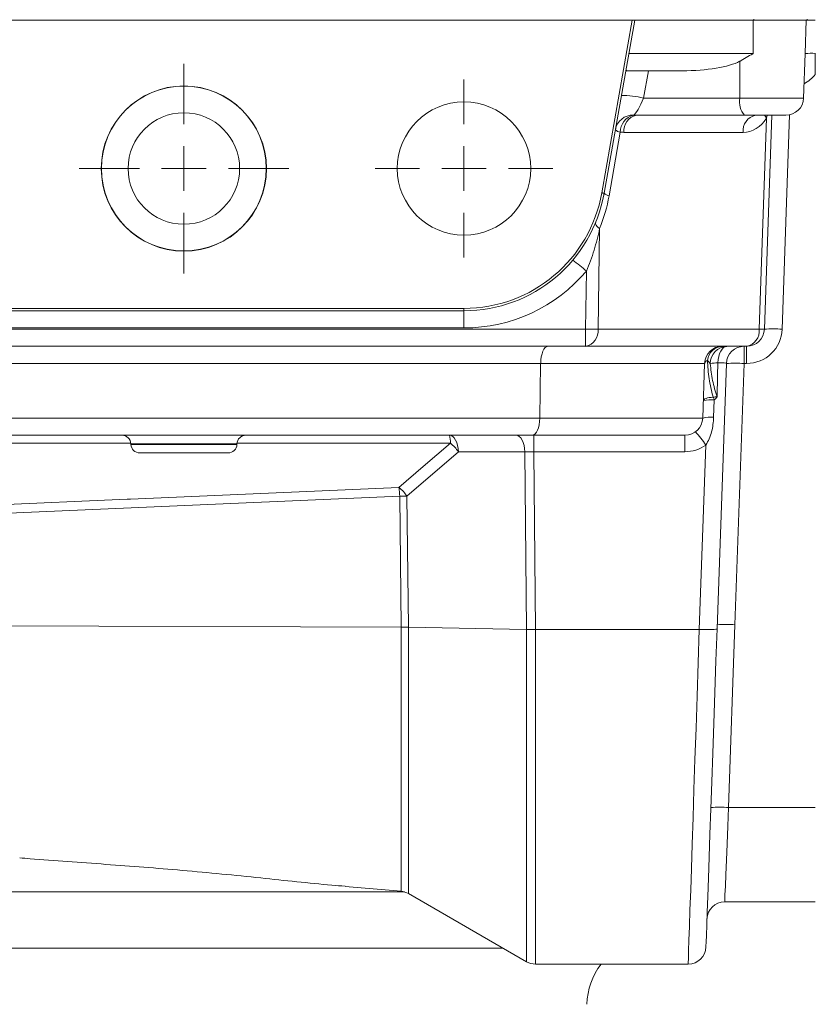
# Model space of a CAD drawing. Header units: millimetres. Extents: x 117 to 735, y -48 to 655.
# Tile 16 of 26: x 215 to 304, y 440 to 550. Entities that reach past the tile are written whole.
import ezdxf

# ---------------------------------------------------------------- set-up
doc = ezdxf.new("R2010")
doc.units = ezdxf.units.MM

# ---------------------------------------------------------------- blocks, each defined once
blk = doc.blocks.new('SW_CENTERMARKSYMBOL_0')
at = {"color": 0, "linetype": 'Continuous', "lineweight": 0}
for p, q in [((0, 5), (0, 10)), ((0, 0), (0, 2.5)), ((-5, 0), (-10, 0)), ((0, 0), (-2.5, 0)), ((0, 0), (0, -2.5)), ((0, 0), (2.5, 0)), ((5, 0), (10, 0)), ((0, -5), (0, -10))]:
    blk.add_line(p, q, dxfattribs=at)
blk = doc.blocks.new('SW_CENTERMARKSYMBOL_2')
at = {"color": 0, "linetype": 'Continuous', "lineweight": 0}
for p, q in [((0, 5), (0, 11.79)), ((0, 0), (0, 2.5)), ((-5, 0), (-11.79, 0)), ((0, 0), (-2.5, 0)), ((0, 0), (0, -2.5)), ((0, 0), (2.5, 0)), ((5, 0), (11.79, 0)), ((0, -5), (0, -11.79))]:
    blk.add_line(p, q, dxfattribs=at)

msp = doc.modelspace()

# ---------------------------------------------------------------- linework, layer by layer
at = {"color": 7, "linetype": 'Continuous', "lineweight": 15}
for p, q in [((283.55, 550.39), (182.71, 550.39)), ((280.13, 530.95), (283.55, 550.39)), ((283.83, 550.39), (280.39, 530.91)), ((283.55, 550.39), (283.83, 550.39)), ((283.83, 550.39), (297.13, 550.39)), ((297.13, 546.62), (297.13, 550.39)), ((297.13, 550.39), (301.04, 550.39)), ((297.22, 550.49), (297.22, 550.39)), ((303.22, 550.39), (301.04, 550.39)), ((302.99, 546.62), (303.12, 550.39)), ((303.22, 550.49), (303.22, 550.39)), ((304.13, 550.39), (303.22, 550.39)), ((283.16, 546.62), (297.13, 546.62)), ((302.82, 541.62), (302.99, 546.62)), ((295.66, 541.62), (295.63, 545.75)), ((289.16, 544.69), (283.03, 544.69)), ((285.36, 544.69), (284.82, 541.62)), ((284.82, 541.62), (295.66, 541.62)), ((296.18, 539.69), (284.02, 539.69)), ((300.82, 539.69), (296.18, 539.69)), ((299.25, 539.69), (298.41, 515.62)), ((297.82, 515.62), (298.65, 539.36)), ((282.21, 537.79), (280.95, 530.63)), ((296.02, 537.76), (282.61, 537.76)), ((279.88, 526.93), (279.71, 515.62)), ((278.3, 515.62), (278.39, 522.15)), ((201.63, 517.95), (264.63, 517.95)), ((264.63, 517.69), (201.63, 517.69)), ((264.63, 517.69), (264.63, 517.95)), ((264.63, 517.69), (264.63, 515.76)), ((192.97, 515.62), (278.3, 515.62)), ((264.63, 515.76), (201.63, 515.76)), ((278.3, 513.69), (278.3, 515.62)), ((279.71, 515.62), (297.82, 515.62)), ((278.3, 513.69), (192.97, 513.69)), ((296.41, 513.69), (278.3, 513.69)), ((296.13, 511.76), (296.13, 513.69)), ((296.41, 511.76), (296.41, 513.69)), ((273.25, 511.76), (193.02, 511.76)), ((273.25, 511.76), (273.16, 505.62)), ((291.69, 511.76), (273.25, 511.76)), ((291.69, 511.76), (291.48, 505.62)), ((294.13, 511.76), (293.09, 481.89)), ((296.13, 511.76), (295.1, 482.37)), ((296.41, 511.76), (296.13, 511.76)), ((292.77, 507.66), (292.7, 505.7)), ((193.11, 505.62), (273.16, 505.62)), ((273.16, 505.62), (291.48, 505.62)), ((272.33, 503.69), (193.93, 503.69)), ((289.48, 503.69), (272.33, 503.69)), ((272.48, 501.83), (272.48, 503.69)), ((289.48, 501.83), (289.48, 503.69)), ((227.17, 502.72), (227.17, 502.65)), ((239.1, 502.65), (239.1, 502.72)), ((264, 501.82), (258.22, 496.82)), ((271.48, 501.82), (264, 501.82)), ((271.67, 481.83), (271.48, 501.82)), ((289.48, 501.83), (272.48, 501.83)), ((272.48, 501.83), (272.67, 481.82)), ((291.09, 481.82), (291.82, 502.58)), ((238.1, 501.69), (228.17, 501.69)), ((257.55, 482.11), (257.4, 496.83)), ((258.22, 496.82), (258.38, 482.1)), ((175.99, 482.36), (257.55, 482.11)), ((257.55, 482.11), (257.55, 482.11)), ((258.38, 482.1), (271.67, 481.83)), ((258.38, 482.1), (258.38, 482.1)), ((293.09, 481.89), (293.09, 481.89)), ((295.1, 482.37), (294.39, 461.8)), ((271.67, 481.83), (271.67, 481.83)), ((272.67, 481.82), (291.09, 481.82)), ((272.67, 481.82), (272.67, 481.82)), ((294.39, 461.8), (304.13, 461.8)), ((251.27, 452.94), (257.55, 452.39)), ((258.38, 452.13), (271.67, 444.45)), ((304.13, 451.19), (293.95, 451.19)), ((272.67, 444.19), (289.84, 444.19))]:
    msp.add_line(p, q, dxfattribs=at)
at = {"color": 8, "linetype": 'Continuous', "lineweight": 15}
for p, q in [((295.66, 541.62), (302.82, 541.62)), ((298.73, 539.69), (298.65, 539.36)), ((301.25, 539.73), (300.41, 515.62)), ((233.13, 502.72), (227.17, 502.72)), ((227.17, 502.65), (233.13, 502.65)), ((239.1, 502.72), (233.13, 502.72)), ((233.13, 502.65), (239.1, 502.65)), ((257.55, 452.39), (257.55, 482.11)), ((258.38, 482.1), (258.38, 452.13)), ((271.67, 444.45), (271.67, 481.83)), ((272.67, 481.82), (272.67, 444.19)), ((180.87, 452.31), (257.95, 452.31)), ((184.34, 445.99), (233.13, 445.99)), ((233.13, 445.99), (269.01, 445.99))]:
    msp.add_line(p, q, dxfattribs=at)
at = {"color": 8, "linetype": 'Continuous', "lineweight": 15, "flags": 128}
for points in [[(298.43, 539.69), (298.52, 539.54), (298.65, 539.36)], [(227.14, 502.8), (212.51, 502.8), (194.3, 502.8), (181.89, 502.8)], [(263.1, 502.8), (259.11, 502.8), (243.14, 502.8), (239.12, 502.8)], [(289.84, 444.19), (289.85, 444.32), (289.86, 444.82), (289.89, 445.68), (289.93, 446.89), (289.98, 448.44), (290.04, 450.31), (290.12, 452.5), (290.2, 454.96), (290.29, 457.7), (290.39, 460.67), (290.49, 463.85), (290.6, 467.21), (290.72, 470.72), (290.84, 474.35), (290.96, 478.07), (291.09, 481.82)]]:
    msp.add_lwpolyline(points, dxfattribs=at)
at = {"color": 7, "linetype": 'Continuous', "lineweight": 15, "flags": 128}
for points in [[(280.39, 530.91), (280.39, 530.91), (280.37, 530.91), (280.35, 530.91), (280.32, 530.92), (280.29, 530.93), (280.24, 530.93), (280.19, 530.94), (280.13, 530.95)], [(279.44, 527.62), (279.42, 527.55), (279.43, 527.48), (279.46, 527.4), (279.5, 527.31), (279.57, 527.22), (279.65, 527.13), (279.76, 527.03), (279.88, 526.93)], [(294.2, 513.69), (294.01, 513.65), (293.83, 513.55), (293.65, 513.38), (293.5, 513.15), (293.37, 512.88), (293.27, 512.56), (293.2, 512.21), (293.17, 511.84)], [(292.66, 507.98), (292.43, 507.95), (292.21, 507.92), (292.02, 507.88), (291.85, 507.83), (291.72, 507.77), (291.63, 507.71), (291.57, 507.65), (291.55, 507.58)], [(264, 501.82), (263.97, 502.19), (263.9, 502.54), (263.81, 502.86), (263.68, 503.15), (263.53, 503.38), (263.36, 503.55), (263.18, 503.65), (263, 503.69)], [(271.48, 501.82), (271.45, 502.19), (271.39, 502.54), (271.29, 502.86), (271.17, 503.15), (271.02, 503.38), (270.85, 503.55), (270.67, 503.65), (270.48, 503.69)], [(257.32, 497.81), (260.04, 500.16), (263.1, 502.8)], [(176.32, 494.28), (180.3, 494.45), (196.22, 495.15), (226.77, 496.48), (227.14, 496.49), (257.32, 497.81)], [(257.4, 496.83), (227.21, 495.52), (176.39, 493.3)], [(293.09, 481.89), (292.96, 478.3), (292.84, 474.74), (292.72, 471.27), (292.6, 467.91), (292.49, 464.69), (292.38, 461.65), (292.28, 458.82), (292.19, 456.21), (292.11, 453.86), (292.04, 451.8), (291.98, 450.02), (291.93, 448.57), (291.89, 447.44), (291.86, 446.65), (291.84, 446.21), (291.84, 446.12)], [(294.39, 461.8), (294.3, 459.71), (294.22, 457.71), (294.14, 455.88), (294.08, 454.27), (294.02, 452.96), (293.98, 451.99), (293.96, 451.39), (293.95, 451.19)]]:
    msp.add_lwpolyline(points, dxfattribs=at)
at = {"color": 7, "linetype": 'Continuous', "lineweight": 15}
for centre, radius in [((233.13, 533.69), 9.29), ((233.13, 533.69), 9.27), ((264.63, 533.69), 7.5), ((233.13, 533.69), 6.27)]:
    msp.add_circle(centre, radius, dxfattribs=at)
for centre, radius, start, end in [((303.7, 540.06), 6.6, 86.1934, 96.1266), ((282.66, 533.61), 8.29, 74.9526, 92.3127), ((297.9, 541.18), 2.28, 168.9827, 221.0245), ((300.82, 541.69), 2, 270, 358), ((283.61, 537.71), 1.99, 87.8725, 169.8315), ((284.18, 537.79), 1.97, 104.5469, 180.1815), ((284.36, 537.96), 1.76, 101.0278, 186.5466), ((297.77, 537.96), 1.76, 101.0278, 186.5465), ((282.3, 538.66), 0.883, 222.8678, 264.1056), ((264.63, 533.69), 15.73, 270, 350), ((264.63, 533.69), 16, 270, 350), ((263.22, 533.76), 18, 337.7115, 350), ((281.04, 531.51), 0.883, 222.8661, 264.1073), ((266.28, 508.54), 18.22, 48.3412, 54.4936), ((264.63, 533.76), 18, 270, 319.8542), ((279.01, 558.59), 42.98, 269.0578, 270.9422), ((277.96, 515.41), 1.76, 281.0277, 6.5466), ((296.07, 515.41), 1.76, 281.0275, 6.5467), ((296.41, 515.69), 2, 270, 358), ((296.41, 515.76), 4, 270, 358), ((298.12, 521.6), 5.99, 267.1998, 272.8002), ((299.41, 501.28), 14.37, 86.0131, 93.9869), ((293.69, 511.69), 2, 90, 178), ((293.8, 511.88), 1.81, 93.3076, 172.6088), ((294.26, 511.74), 1.94, 91.6366, 179.9498), ((296.13, 511.69), 2, 90, 177.9988), ((292.16, 511.66), 0.478, 109.7045, 168.56), ((293.33, 506.57), 5.27, 91.6731, 101.039), ((295.13, 497.42), 14.37, 86.012, 93.9854), ((292.41, 503.96), 3.72, 84.5178, 103.5047), ((297.71, 509.48), 5.26, 196.5464, 200.1714), ((289.48, 505.69), 2, 270, 358), ((292.35, 502), 3.72, 84.5162, 103.505), ((282.31, 496.3), 11.4, 33.4545, 42.9603), ((226.17, 502.69), 1, 2, 90), ((240.1, 502.69), 1, 90, 178), ((260.43, 502.94), 2.67, 356.9724, 16.1568), ((228.17, 502.69), 1, 182, 270), ((238.1, 502.69), 1, 270, 358), ((260.31, 499.36), 4.43, 33.677, 50.9928), ((289.48, 505.83), 4, 270, 305.7346), ((254.54, 494.36), 4.43, 33.68, 50.9934), ((238.97, 495.95), 18.45, 2.7247, 5.7649), ((257.53, 472), 24.83, 88.4167, 90.3211), ((294.1, 468.04), 14.37, 86.0099, 93.9876), ((293.39, 447.47), 14.37, 86.0124, 93.9876), ((257.38, 450.39), 2, 60, 85), ((293.95, 449.19), 2, 90, 178), ((289.84, 446.19), 2, 270.3486, 358), ((272.67, 446.19), 2, 240, 270), ((286.44, 439.39), 8, 143.163, 178)]:
    msp.add_arc(centre, radius, start, end, dxfattribs=at)
at = {"color": 8, "linetype": 'Continuous', "lineweight": 15}
msp.add_arc((300.99, 546.76), 4, 298.0403, 321.7415, dxfattribs=at)
at = {"color": 7, "linetype": 'Continuous', "lineweight": 15}
for centre, major_axis, ratio, start_param, end_param in [((288.89, 546.69), (7.47, -0.08), 0.267572, 4.751314, 5.837951), ((284.32, 541.69), (0.75, 1.99), 0.228601, 3.349885, 4.762961), ((284.18, 541.69), (2.75, 0.24), 0.72281, 4.470548, 4.593362), ((296.06, 541.76), (0.13, 4), 0.81623, 3.167126, 4.095412), ((282.76, 541.76), (0.46, 3.98), 0.81283, 3.112633, 3.235448), ((274.08, 511.69), (0, 2), 0.414214, 0, 1.53589), ((294.2, 571.06), (2, 114.48), 0.000021, 4.128987, 4.168659), ((292.13, 511.69), (2, 0.07), 0.069374, 6.278313, 7.304162), ((272.33, 505.69), (0, 2), 0.414214, 3.141593, 4.677482), ((272.48, 501.69), (2, -0.02), 0.069729, 1.572764, 2.096036), ((291.09, 481.89), (2, 0), 0.0349, 4.713607, 6.281968)]:
    msp.add_ellipse(centre, major_axis=major_axis, ratio=ratio, start_param=start_param, end_param=end_param, dxfattribs=at)
for points, knots in [([(297.13, 546.62), (297.13, 546.61), (296.63, 546.32), (296.12, 546.04), (295.63, 545.75)], [0, 0, 0, 0, 0.008742, 1, 1, 1, 1]), ([(304.13, 546.64), (304.13, 546.24), (304.13, 545.85), (304.13, 545.07), (304.13, 544.68), (304.13, 544.28)], [0, 0, 0, 0, 0.5, 0.5, 1, 1, 1, 1]), ([(282.86, 544.9), (282.85, 544.84), (282.84, 544.71), (282.97, 544.69), (283.03, 544.69)], [0, 0, 0, 0, 0.473895, 1, 1, 1, 1]), ([(279.88, 526.93), (279.7, 526.12), (279.5, 525.31), (279.01, 523.71), (278.72, 522.92), (278.39, 522.15)], [0, 0, 0, 0, 0.5, 0.5, 1, 1, 1, 1]), ([(292, 512.11), (292.04, 511.43), (292.1, 510.74), (292.31, 509.36), (292.45, 508.66), (292.66, 507.98)], [0, 0, 0, 0, 0.5, 0.5, 1, 1, 1, 1]), ([(292.32, 511.75), (292.38, 511.11), (292.47, 510.48), (292.65, 509.54), (292.72, 509.23), (292.89, 508.61), (292.99, 508.3), (293.1, 508)], [0, 0, 0, 0, 0.5, 0.5, 0.75, 0.75, 1, 1, 1, 1]), ([(292.7, 505.7), (292.68, 505.15), (292.61, 504.61), (292.4, 503.81), (292.31, 503.55), (292.1, 503.05), (291.97, 502.8), (291.82, 502.58)], [0, 0, 0, 0, 0.5, 0.5, 0.75, 0.75, 1, 1, 1, 1]), ([(271.67, 481.83), (271.71, 481.83), (271.79, 481.83), (271.9, 481.83), (272.03, 481.83), (272.15, 481.83), (272.28, 481.83), (272.41, 481.83), (272.54, 481.82), (272.63, 481.82), (272.67, 481.82)], [0, 0, 0, 0, 0.125002, 0.250003, 0.375002, 0.5, 0.624998, 0.749997, 0.874998, 1, 1, 1, 1]), ([(214.67, 456.15), (215.05, 456.11), (216.8, 455.95), (220.04, 455.72), (224.32, 455.42), (228.64, 455.1), (232.99, 454.74), (237.39, 454.33), (243.04, 453.76), (247.71, 453.24), (250.77, 452.99), (251.27, 452.95)], [0, 0, 0, 0, 0.033392, 0.151069, 0.268746, 0.383997, 0.499247, 0.617815, 0.736384, 0.956999, 1, 1, 1, 1])]:
    msp.add_open_spline(points, degree=3, knots=knots, dxfattribs=at)
for points in [[(292.32, 511.75), (292.23, 511.87), (292.12, 511.99), (292, 512.11)], [(292.66, 507.98), (292.82, 507.99), (292.96, 508), (293.1, 508)], [(292.77, 507.66), (292.89, 507.77), (293, 507.89), (293.1, 508)], [(258.38, 482.1), (258.13, 482.11), (257.84, 482.11), (257.55, 482.11)], [(291.09, 481.82), (291.09, 481.82), (291.09, 481.82), (291.09, 481.82)]]:
    msp.add_open_spline(points, degree=3, dxfattribs=at)

# ---------------------------------------------------------------- block references
at = {"color": 7, "linetype": 'Continuous', "lineweight": 0}
for name, p in [('SW_CENTERMARKSYMBOL_2', (233.13, 533.69)), ('SW_CENTERMARKSYMBOL_0', (264.63, 533.69))]:
    msp.add_blockref(name, p, dxfattribs=at)

doc.saveas('drawing.dxf')
